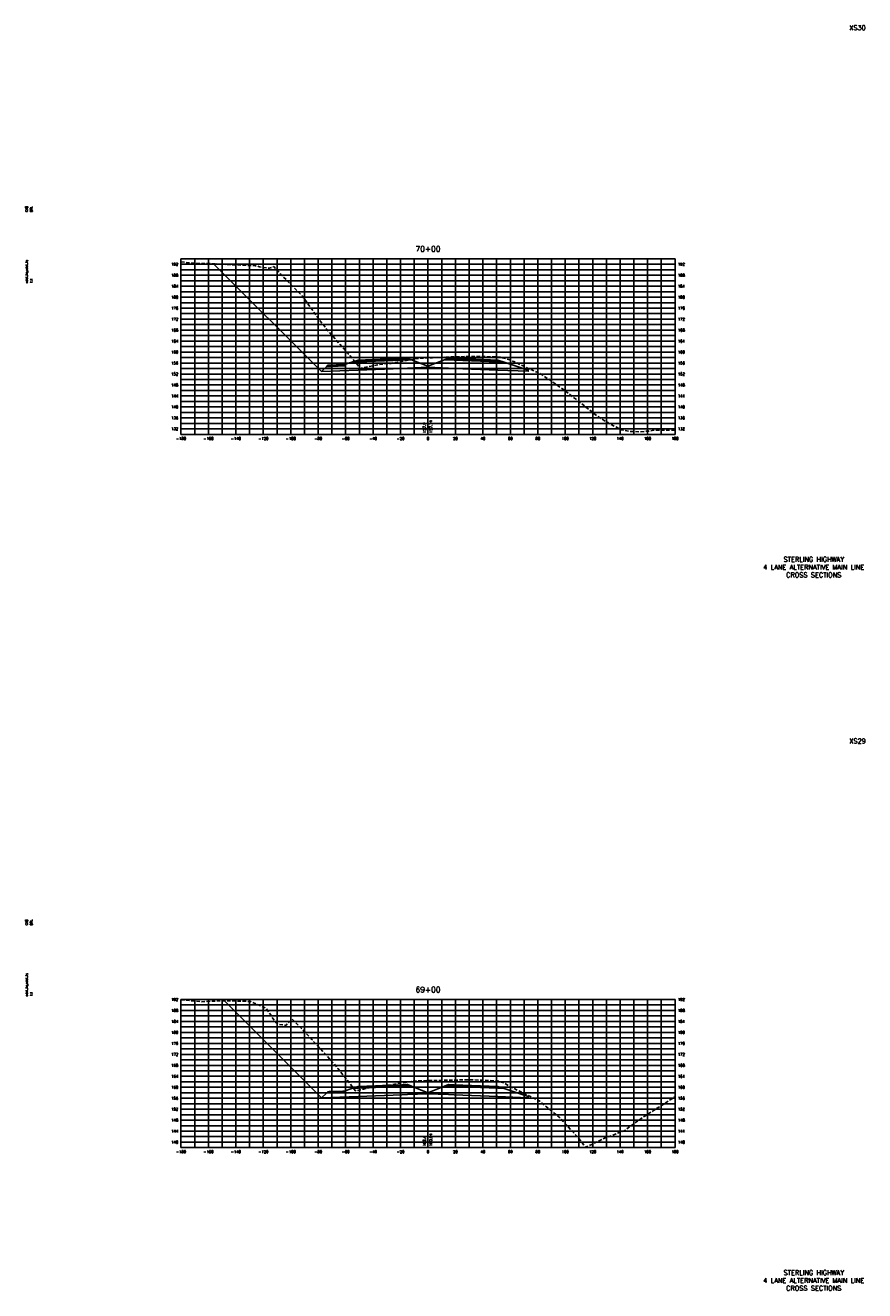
# Model space of a CAD drawing. Extents: x 37 to 9410, y 16 to 8218.
# Tile 38 of 110: x 767 to 1378, y 6256 to 7178. Entities that reach past the tile are written whole.
import ezdxf
from ezdxf.enums import TextEntityAlignment as Align

# ---------------------------------------------------------------- set-up
doc = ezdxf.new("R2010")
doc.units = 0
doc.header["$LTSCALE"] = 20
doc.header["$MEASUREMENT"] = 0
doc.linetypes.add('HIDDEN_050%', pattern=[0.1875, 0.125, -0.0625])
for name, color, linetype in [('S-AT-TXT175', 6, 'Continuous'), ('S-AT-TXT80', 1, 'Continuous'), ('XDATUM', 3, 'Continuous'), ('XEG', 1, 'HIDDEN_050%'), ('XFG', 2, 'Continuous'), ('XGRID', 251, 'Continuous'), ('XGRIDT', 2, 'Continuous'), ('XREF-BORDER', 7, 'Continuous')]:
    doc.layers.add(name, color=color, linetype=linetype)
doc.styles.add('L100', font='simplex.shx', dxfattribs={"height": 2})
doc.styles.add('L175', font='ROMANSM.shx', dxfattribs={"height": 3.5})
doc.styles.add('L80', font='ROMANSM.shx', dxfattribs={"height": 1.6})

# ---------------------------------------------------------------- blocks, each defined once
blk = doc.blocks.new('03025_00_att1')
at = {"layer": 'S-AT-TXT175', "style": 'L175'}
for tag, p in [('NUM', (32.402, 20.822)), ('LINE1', (30.64, 1.444)), ('LINE2', (30.64, 1.161)), ('LINE3', (30.64, 0.877))]:
    blk.add_attdef(tag, text='', height=0.175, dxfattribs=at).set_placement(p, align=Align.CENTER)
at = {"layer": 'S-AT-TXT80', "style": 'L80'}
for tag, p in [('DESIGNED', (2.094, 14.201)), ('CHECKED', (2.265, 14.201)), ('DRAFTED', (2.436, 14.201)), ('PCTB', (2.094, 11.605)), ('PSCALE', (2.265, 11.605)), ('PVIEW', (2.436, 11.605))]:
    blk.add_attdef(tag, p, '', height=0.08, rotation=90, dxfattribs=at)

msp = doc.modelspace()

# ---------------------------------------------------------------- linework, layer by layer
at = {"layer": 'XDATUM', "flags": 128}
for points in [[(903.79, 7004.42), (982.41, 6925.8), (1009, 6926.86), (1041, 6928.14), (1045, 6928.3), (1060, 6928.9), (1075, 6928.3), (1079, 6928.14), (1111, 6926.86), (1133, 6925.98), (1133, 6926.87), (1133.87, 6927.74)], [(911.63, 6466.98), (982.41, 6396.2), (1009, 6397.26), (1041, 6398.54), (1045, 6398.7), (1060, 6399.3), (1075, 6398.7), (1079, 6398.54), (1111, 6397.26), (1133, 6396.38), (1133, 6397.27), (1133.5, 6397.77)]]:
    msp.add_lwpolyline(points, dxfattribs=at)
at = {"layer": 'XEG', "flags": 128}
for points in [[(880, 7005.8), (887.6, 7004.75), (903.77, 7004.42), (913.54, 7003.81), (934.15, 7002.97), (936.54, 7002.45), (937.24, 7002.24), (939.09, 7001.81), (943, 7001.25), (944.21, 7001.1), (947.08, 7002.02), (947.66, 7002.38), (952.88, 6996.5), (968.53, 6980.79), (978.65, 6966.57), (986.15, 6956.62), (1001.67, 6939.07), (1010.7, 6928.06), (1015.81, 6929.22), (1026.52, 6931.2), (1031.1, 6931.62), (1032.9, 6931.78), (1037.45, 6932.59), (1045.97, 6934.24), (1050.12, 6934.97), (1052.2, 6935.37), (1057.11, 6935.64), (1059.38, 6935.74), (1060, 6935.76), (1063.22, 6935.89), (1071.97, 6936.28), (1079, 6936.47), (1081.95, 6936.56), (1089.97, 6936.75), (1093.21, 6936.81), (1101.75, 6936.68), (1105.11, 6936.59), (1110.41, 6936.4), (1112.42, 6936.31), (1114.06, 6935.83), (1119, 6934.62), (1121.47, 6933.48), (1122.48, 6933.04), (1136.07, 6926.72), (1142.38, 6923.98), (1159.09, 6912.4), (1162.33, 6909.92), (1171.32, 6902.79), (1184.91, 6892.19), (1192.48, 6887.7), (1200.98, 6883.4), (1202.23, 6883.01), (1207.92, 6882.11), (1213.9, 6881.89), (1220.76, 6882.42), (1224.24, 6882.99), (1240, 6883.18)], [(880, 6467.72), (890.08, 6466.89), (894.75, 6466.33), (905.68, 6466.94), (916.97, 6467.02), (930.77, 6466.56), (942.13, 6461.6), (948.78, 6451.59), (950.05, 6450.42), (951.85, 6449.78), (956.46, 6449.14), (959.98, 6452.63), (961.03, 6453.66), (974.38, 6440.03), (975.35, 6438.88), (975.73, 6438.38), (991.13, 6421.66), (994.24, 6417.74), (1007.36, 6401.28), (1013.01, 6402.74), (1023.95, 6404.95), (1027.21, 6405.2), (1030.05, 6405.37), (1038.09, 6406.74), (1043.76, 6407.6), (1047.63, 6408.18), (1050.35, 6408.58), (1054.88, 6408.75), (1057.72, 6408.8), (1060, 6408.87), (1065.45, 6409.02), (1070.08, 6409.07), (1076.52, 6409.22), (1080.07, 6409.25), (1087.48, 6409.44), (1091.52, 6409.49), (1099.36, 6409.16), (1103.45, 6409), (1108.35, 6408.76), (1110.7, 6408.63), (1112.16, 6408.22), (1115.58, 6407.16), (1117.95, 6405.61), (1118.69, 6405.11), (1128.21, 6400.33), (1141.49, 6393.89), (1146.39, 6389.74), (1155.51, 6382.23), (1158.59, 6379.13), (1165.24, 6371.88), (1168.69, 6368.1), (1174.94, 6360.3), (1189.19, 6367.08), (1203.42, 6372.47), (1211.18, 6378.42), (1224.02, 6386.86), (1235.68, 6394.21), (1240, 6397.24)]]:
    msp.add_lwpolyline(points, dxfattribs=at)
at = {"layer": 'XFG', "flags": 128}
for points in [[(982.41, 6925.8), (982.41, 6925.8), (903.79, 7004.42)], [(1060, 6929.64), (1048.05, 6934.43), (1045, 6934.3), (1041, 6934.14), (1009, 6932.86), (1004.43, 6932.68), (999, 6930.87), (999, 6929.87), (985.96, 6929.35), (982.41, 6925.8), (1009, 6926.86), (1041, 6928.14), (1045, 6928.3), (1060, 6928.9), (1060, 6929.64)], [(999, 6930.87), (998, 6930.83), (998, 6930.49), (988, 6930.09), (988, 6930.43), (987, 6930.39), (985.96, 6929.35), (999, 6929.87), (999, 6930.87)], [(998, 6930.83), (988, 6930.43), (988, 6930.09), (998, 6930.49), (998, 6930.83)], [(1045, 6934.64), (1041, 6934.48), (1009, 6933.2), (1009, 6934.2), (1004.43, 6932.68), (1009, 6932.86), (1041, 6934.14), (1045, 6934.3), (1048.05, 6934.43), (1045, 6935.64), (1045, 6934.64)], [(1045, 6935.64), (1041, 6935.48), (1009, 6934.2), (1009, 6933.86), (1041, 6935.14), (1045, 6935.3), (1045, 6935.64)], [(1045, 6935.3), (1041, 6935.14), (1009, 6933.86), (1009, 6933.2), (1041, 6934.48), (1045, 6934.64), (1045, 6935.3)], [(1060, 6929.64), (1071.95, 6934.43), (1075, 6934.3), (1079, 6934.14), (1111, 6932.86), (1115.57, 6932.68), (1133, 6926.87), (1133, 6925.98), (1111, 6926.86), (1079, 6928.14), (1075, 6928.3), (1060, 6928.9)], [(1075, 6935.64), (1071.95, 6934.43), (1075, 6934.3), (1079, 6934.14), (1111, 6932.86), (1115.57, 6932.68), (1111, 6934.2), (1111, 6933.2), (1079, 6934.48), (1075, 6934.64), (1075, 6935.64)], [(1075, 6935.64), (1075, 6935.3), (1079, 6935.14), (1111, 6933.86), (1111, 6934.2), (1079, 6935.48), (1075, 6935.64)], [(1075, 6935.3), (1075, 6934.64), (1079, 6934.48), (1111, 6933.2), (1111, 6933.86), (1079, 6935.14), (1075, 6935.3)], [(1133, 6926.87), (1133, 6926.87), (1133.87, 6927.74)], [(982.41, 6396.2), (982.41, 6396.2), (911.63, 6466.98)], [(1060, 6400.04), (1048.05, 6404.83), (1045, 6404.7), (1041, 6404.54), (1009, 6403.26), (1004.43, 6403.08), (999, 6401.27), (999, 6400.27), (985.96, 6399.75), (982.41, 6396.2), (1009, 6397.26), (1041, 6398.54), (1045, 6398.7), (1060, 6399.3), (1060, 6400.04)], [(1045, 6405.04), (1041, 6404.88), (1009, 6403.6), (1009, 6404.6), (1004.43, 6403.08), (1009, 6403.26), (1041, 6404.54), (1045, 6404.7), (1048.05, 6404.83), (1045, 6406.04), (1045, 6405.04)], [(1045, 6406.04), (1041, 6405.88), (1009, 6404.6), (1009, 6404.26), (1041, 6405.54), (1045, 6405.7), (1045, 6406.04)], [(1045, 6405.7), (1041, 6405.54), (1009, 6404.26), (1009, 6403.6), (1041, 6404.88), (1045, 6405.04), (1045, 6405.7)], [(1060, 6400.04), (1071.95, 6404.83), (1075, 6404.7), (1079, 6404.54), (1111, 6403.26), (1115.57, 6403.08), (1133, 6397.27), (1133, 6396.38), (1111, 6397.26), (1079, 6398.54), (1075, 6398.7), (1060, 6399.3)], [(1075, 6406.04), (1071.95, 6404.83), (1075, 6404.7), (1079, 6404.54), (1111, 6403.26), (1115.57, 6403.08), (1111, 6404.6), (1111, 6403.6), (1079, 6404.88), (1075, 6405.04), (1075, 6406.04)], [(1075, 6406.04), (1075, 6405.7), (1079, 6405.54), (1111, 6404.26), (1111, 6404.6), (1079, 6405.88), (1075, 6406.04)], [(1075, 6405.7), (1075, 6405.04), (1079, 6404.88), (1111, 6403.6), (1111, 6404.26), (1079, 6405.54), (1075, 6405.7)], [(999, 6401.27), (998, 6401.23), (998, 6400.89), (988, 6400.49), (988, 6400.83), (987, 6400.79), (985.96, 6399.75), (999, 6400.27), (999, 6401.27)], [(998, 6401.23), (988, 6400.83), (988, 6400.49), (998, 6400.89), (998, 6401.23)], [(1133, 6397.27), (1133, 6397.27), (1133.5, 6397.77)]]:
    msp.add_lwpolyline(points, dxfattribs=at)
at = {"layer": 'XGRID'}
for p, q in [((880, 6880), (880, 7008)), ((880, 7008), (1240, 7008)), ((880, 7004), (1240, 7004)), ((890, 6880), (890, 7008)), ((900, 6880), (900, 7008)), ((910, 6880), (910, 7008)), ((920, 6880), (920, 7008)), ((930, 6880), (930, 7008)), ((940, 6880), (940, 7008)), ((950, 6880), (950, 7008)), ((960, 6880), (960, 7008)), ((970, 6880), (970, 7008)), ((980, 6880), (980, 7008)), ((990, 6880), (990, 7008)), ((1000, 6880), (1000, 7008)), ((1010, 6880), (1010, 7008)), ((1020, 6880), (1020, 7008)), ((1030, 6880), (1030, 7008)), ((1040, 6880), (1040, 7008)), ((1050, 6880), (1050, 7008)), ((1060, 6880), (1060, 7008)), ((1070, 6880), (1070, 7008)), ((1080, 6880), (1080, 7008)), ((1090, 6880), (1090, 7008)), ((1100, 6880), (1100, 7008)), ((1110, 6880), (1110, 7008)), ((1120, 6880), (1120, 7008)), ((1130, 6880), (1130, 7008)), ((1140, 6880), (1140, 7008)), ((1150, 6880), (1150, 7008)), ((1160, 6880), (1160, 7008)), ((1170, 6880), (1170, 7008)), ((1180, 6880), (1180, 7008)), ((1190, 6880), (1190, 7008)), ((1200, 6880), (1200, 7008)), ((1210, 6880), (1210, 7008)), ((1220, 6880), (1220, 7008)), ((1230, 6880), (1230, 7008)), ((1240, 6880), (1240, 7008)), ((880, 7000), (1240, 7000)), ((880, 6996), (1240, 6996)), ((880, 6992), (1240, 6992)), ((880, 6988), (1240, 6988)), ((880, 6984), (1240, 6984)), ((880, 6980), (1240, 6980)), ((880, 6976), (1240, 6976)), ((880, 6972), (1240, 6972)), ((880, 6968), (1240, 6968)), ((880, 6964), (1240, 6964)), ((880, 6960), (1240, 6960)), ((880, 6956), (1240, 6956)), ((880, 6952), (1240, 6952)), ((880, 6948), (1240, 6948)), ((880, 6944), (1240, 6944)), ((880, 6940), (1240, 6940)), ((880, 6936), (1240, 6936)), ((880, 6932), (1240, 6932)), ((880, 6928), (1240, 6928)), ((880, 6924), (1240, 6924)), ((880, 6920), (1240, 6920)), ((880, 6916), (1240, 6916)), ((880, 6912), (1240, 6912)), ((880, 6908), (1240, 6908)), ((880, 6904), (1240, 6904)), ((880, 6900), (1240, 6900)), ((880, 6896), (1240, 6896)), ((880, 6892), (1240, 6892)), ((880, 6888), (1240, 6888)), ((880, 6884), (1240, 6884)), ((880, 6880), (1240, 6880)), ((880, 6360), (880, 6468)), ((880, 6468), (1240, 6468)), ((890, 6360), (890, 6468)), ((900, 6360), (900, 6468)), ((910, 6360), (910, 6468)), ((920, 6360), (920, 6468)), ((930, 6360), (930, 6468)), ((940, 6360), (940, 6468)), ((950, 6360), (950, 6468)), ((960, 6360), (960, 6468)), ((970, 6360), (970, 6468)), ((980, 6360), (980, 6468)), ((990, 6360), (990, 6468)), ((1000, 6360), (1000, 6468)), ((1010, 6360), (1010, 6468)), ((1020, 6360), (1020, 6468)), ((1030, 6360), (1030, 6468)), ((1040, 6360), (1040, 6468)), ((1050, 6360), (1050, 6468)), ((1060, 6360), (1060, 6468)), ((1070, 6360), (1070, 6468)), ((1080, 6360), (1080, 6468)), ((1090, 6360), (1090, 6468)), ((1100, 6360), (1100, 6468)), ((1110, 6360), (1110, 6468)), ((1120, 6360), (1120, 6468)), ((1130, 6360), (1130, 6468)), ((1140, 6360), (1140, 6468)), ((1150, 6360), (1150, 6468)), ((1160, 6360), (1160, 6468)), ((1170, 6360), (1170, 6468)), ((1180, 6360), (1180, 6468)), ((1190, 6360), (1190, 6468)), ((1200, 6360), (1200, 6468)), ((1210, 6360), (1210, 6468)), ((1220, 6360), (1220, 6468)), ((1230, 6360), (1230, 6468)), ((1240, 6360), (1240, 6468)), ((880, 6464), (1240, 6464)), ((880, 6460), (1240, 6460)), ((880, 6456), (1240, 6456)), ((880, 6452), (1240, 6452)), ((880, 6448), (1240, 6448)), ((880, 6444), (1240, 6444)), ((880, 6440), (1240, 6440)), ((880, 6436), (1240, 6436)), ((880, 6432), (1240, 6432)), ((880, 6428), (1240, 6428)), ((880, 6424), (1240, 6424)), ((880, 6420), (1240, 6420)), ((880, 6416), (1240, 6416)), ((880, 6412), (1240, 6412)), ((880, 6408), (1240, 6408)), ((880, 6404), (1240, 6404)), ((880, 6400), (1240, 6400)), ((880, 6396), (1240, 6396)), ((880, 6392), (1240, 6392)), ((880, 6388), (1240, 6388)), ((880, 6384), (1240, 6384)), ((880, 6380), (1240, 6380)), ((880, 6376), (1240, 6376)), ((880, 6372), (1240, 6372)), ((880, 6368), (1240, 6368)), ((880, 6364), (1240, 6364)), ((880, 6360), (1240, 6360))]:
    msp.add_line(p, q, dxfattribs=at)

# ---------------------------------------------------------------- block references
at = {"layer": 'XREF-BORDER'}
ref = msp.add_blockref('03025_00_att1', (726.45, 6758.23), dxfattribs=dict(at, xscale=20, yscale=20, zscale=20))
ref.add_attrib('LINE1', 'STERLING HIGHWAY', dxfattribs={"layer": 'S-AT-TXT175', "height": 3.5, "style": 'L175'}).set_placement((1341.07, 6787.1), align=Align.CENTER)
ref.add_attrib('LINE2', '4 LANE ALTERNATIVE MAIN LINE', dxfattribs={"layer": 'S-AT-TXT175', "height": 3.5, "style": 'L175'}).set_placement((1341.07, 6781.44), align=Align.CENTER)
ref.add_attrib('LINE3', 'CROSS SECTIONS', dxfattribs={"layer": 'S-AT-TXT175', "height": 3.5, "style": 'L175'}).set_placement((1341.07, 6775.77), align=Align.CENTER)
ref.add_attrib('NUM', 'XS30', dxfattribs={"layer": 'S-AT-TXT175', "height": 3.5, "style": 'L175'}).set_placement((1373, 7174.66), align=Align.CENTER)
ref.add_attrib('DESIGNED', 'CAB', (768.34, 7042.25), dxfattribs={"layer": 'S-AT-TXT80', "height": 1.6, "rotation": 90, "style": 'L80'})
ref.add_attrib('CHECKED', 'DRL', (771.75, 7042.25), dxfattribs={"layer": 'S-AT-TXT80', "height": 1.6, "rotation": 90, "style": 'L80'})
ref.add_attrib('PCTB', 'adot_hs,adot_fs', (768.34, 6990.32), dxfattribs={"layer": 'S-AT-TXT80', "height": 1.6, "rotation": 90, "style": 'L80'})
ref.add_attrib('PSCALE', '1:1', (771.75, 6990.32), dxfattribs={"layer": 'S-AT-TXT80', "height": 1.6, "rotation": 90, "style": 'L80'})
ref = msp.add_blockref('03025_00_att1', (726.45, 6238.23), dxfattribs=dict(at, xscale=20, yscale=20, zscale=20))
ref.add_attrib('LINE1', 'STERLING HIGHWAY', dxfattribs={"layer": 'S-AT-TXT175', "height": 3.5, "style": 'L175'}).set_placement((1341.07, 6267.1), align=Align.CENTER)
ref.add_attrib('LINE2', '4 LANE ALTERNATIVE MAIN LINE', dxfattribs={"layer": 'S-AT-TXT175', "height": 3.5, "style": 'L175'}).set_placement((1341.07, 6261.44), align=Align.CENTER)
ref.add_attrib('LINE3', 'CROSS SECTIONS', dxfattribs={"layer": 'S-AT-TXT175', "height": 3.5, "style": 'L175'}).set_placement((1341.07, 6255.77), align=Align.CENTER)
ref.add_attrib('NUM', 'XS29', dxfattribs={"layer": 'S-AT-TXT175', "height": 3.5, "style": 'L175'}).set_placement((1373, 6654.66), align=Align.CENTER)
ref.add_attrib('DESIGNED', 'CAB', (768.34, 6522.25), dxfattribs={"layer": 'S-AT-TXT80', "height": 1.6, "rotation": 90, "style": 'L80'})
ref.add_attrib('CHECKED', 'DRL', (771.75, 6522.25), dxfattribs={"layer": 'S-AT-TXT80', "height": 1.6, "rotation": 90, "style": 'L80'})
ref.add_attrib('PCTB', 'adot_hs,adot_fs', (768.34, 6470.32), dxfattribs={"layer": 'S-AT-TXT80', "height": 1.6, "rotation": 90, "style": 'L80'})
ref.add_attrib('PSCALE', '1:1', (771.75, 6470.32), dxfattribs={"layer": 'S-AT-TXT80', "height": 1.6, "rotation": 90, "style": 'L80'})

# ---------------------------------------------------------------- texts
at = {"layer": 'XGRIDT', "style": 'L100'}
for s, p in [('70+00', (1060, 7012)), ('69+00', (1060, 6472))]:
    msp.add_text(s, height=4, dxfattribs=at).set_placement(p, align=Align.BOTTOM_CENTER)
for s, p in [('192', (878, 7004)), ('188', (878, 6996)), ('184', (878, 6988)), ('180', (878, 6980)), ('176', (878, 6972)), ('172', (878, 6964)), ('168', (878, 6956)), ('164', (878, 6948)), ('160', (878, 6940)), ('156', (878, 6932)), ('152', (878, 6924)), ('148', (878, 6916)), ('144', (878, 6908)), ('140', (878, 6900)), ('136', (878, 6892)), ('132', (878, 6884)), ('192', (878, 6468)), ('188', (878, 6460)), ('184', (878, 6452)), ('180', (878, 6444)), ('176', (878, 6436)), ('172', (878, 6428)), ('168', (878, 6420)), ('164', (878, 6412)), ('160', (878, 6404)), ('156', (878, 6396)), ('152', (878, 6388)), ('148', (878, 6380)), ('144', (878, 6372)), ('140', (878, 6364))]:
    msp.add_text(s, height=2, dxfattribs=at).set_placement(p, align=Align.MIDDLE_RIGHT)
for s, p in [('192', (1242, 7004)), ('188', (1242, 6996)), ('184', (1242, 6988)), ('180', (1242, 6980)), ('176', (1242, 6972)), ('172', (1242, 6964)), ('168', (1242, 6956)), ('164', (1242, 6948)), ('160', (1242, 6940)), ('156', (1242, 6932)), ('152', (1242, 6924)), ('148', (1242, 6916)), ('144', (1242, 6908)), ('140', (1242, 6900)), ('136', (1242, 6892)), ('132', (1242, 6884)), ('192', (1242, 6468)), ('188', (1242, 6460)), ('184', (1242, 6452)), ('180', (1242, 6444)), ('176', (1242, 6436)), ('172', (1242, 6428)), ('168', (1242, 6420)), ('164', (1242, 6412)), ('160', (1242, 6404)), ('156', (1242, 6396)), ('152', (1242, 6388)), ('148', (1242, 6380)), ('144', (1242, 6372)), ('140', (1242, 6364))]:
    msp.add_text(s, height=2, dxfattribs=at).set_placement(p, align=Align.MIDDLE_LEFT)
for s, p in [('157.9', (1059, 6881)), ('162.4', (1059, 6361))]:
    msp.add_text(s, height=2, rotation=90, dxfattribs=at).set_placement(p, align=Align.BOTTOM_LEFT)
for s, p in [('157.74', (1061, 6881)), ('160.94', (1061, 6361))]:
    msp.add_text(s, height=2, rotation=90, dxfattribs=at).set_placement(p, align=Align.TOP_LEFT)
for s, p in [('-180', (880, 6878)), ('-160', (900, 6878)), ('-140', (920, 6878)), ('-120', (940, 6878)), ('-100', (960, 6878)), ('-80', (980, 6878)), ('-60', (1000, 6878)), ('-40', (1020, 6878)), ('-20', (1040, 6878)), ('0', (1060, 6878)), ('20', (1080, 6878)), ('40', (1100, 6878)), ('60', (1120, 6878)), ('80', (1140, 6878)), ('100', (1160, 6878)), ('120', (1180, 6878)), ('140', (1200, 6878)), ('160', (1220, 6878)), ('180', (1240, 6878)), ('-180', (880, 6358)), ('-160', (900, 6358)), ('-140', (920, 6358)), ('-120', (940, 6358)), ('-100', (960, 6358)), ('-80', (980, 6358)), ('-60', (1000, 6358)), ('-40', (1020, 6358)), ('-20', (1040, 6358)), ('0', (1060, 6358)), ('20', (1080, 6358)), ('40', (1100, 6358)), ('60', (1120, 6358)), ('80', (1140, 6358)), ('100', (1160, 6358)), ('120', (1180, 6358)), ('140', (1200, 6358)), ('160', (1220, 6358)), ('180', (1240, 6358))]:
    msp.add_text(s, height=2, dxfattribs=at).set_placement(p, align=Align.TOP_CENTER)

doc.saveas('drawing.dxf')
